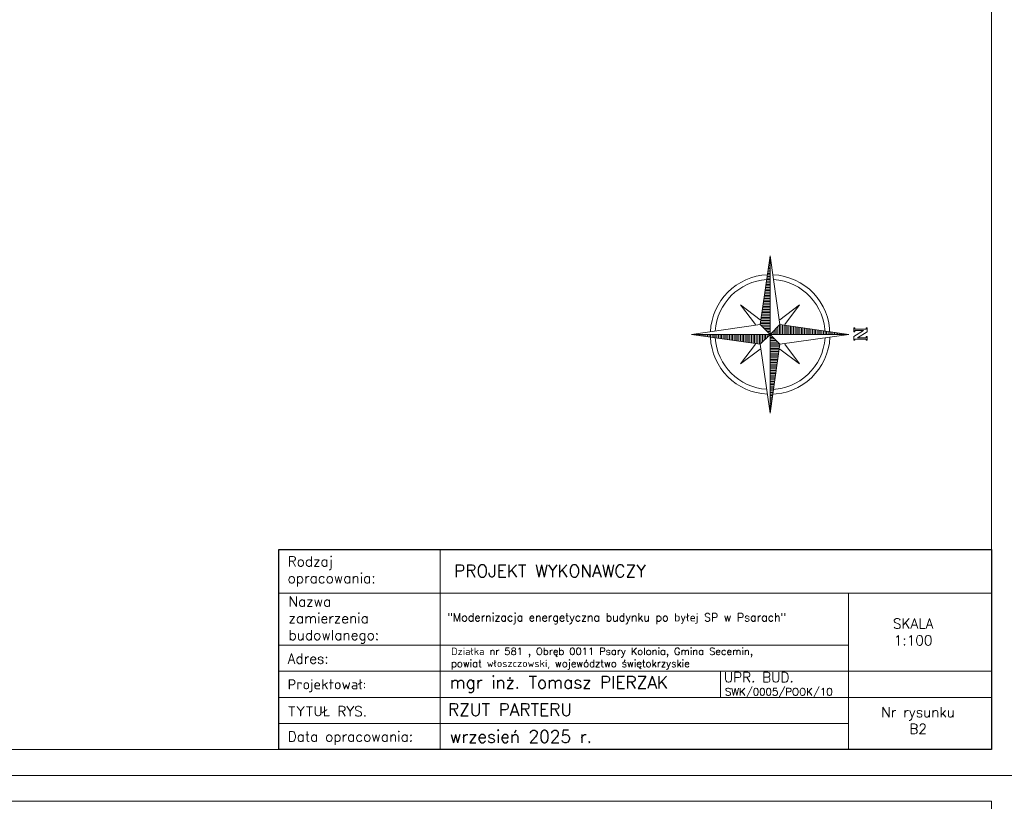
# Model space of a CAD drawing. Header units: millimetres. Extents: x 107252 to 132489, y 44218 to 60710.
# Tile 28 of 72: x 113366 to 115267, y 56048 to 57558. Entities that reach past the tile are written whole.
import ezdxf

# ---------------------------------------------------------------- set-up
doc = ezdxf.new("R2010")
doc.units = ezdxf.units.MM
doc.layers.add('cienka', color=3, linetype='Continuous', lineweight=18)
doc.layers.add('opisy', color=4, linetype='Continuous', lineweight=18)
doc.styles.add('KASIA', font='romans.shx', dxfattribs={"height": 20})

# ---------------------------------------------------------------- blocks, each defined once
blk = doc.blocks.new('*X712')
at = {"color": 0, "linetype": 'ByBlock'}
for p, q in [((-217.53, 160.4998), (-217.53, 160.5)), ((-217.52, 160.4984), (-217.52, 160.5)), ((-217.51, 160.497), (-217.51, 160.5)), ((-217.5, 160.4955), (-217.5, 160.5)), ((-217.49, 160.4941), (-217.49, 160.5)), ((-217.48, 160.4927), (-217.48, 160.5)), ((-217.47, 160.4913), (-217.47, 160.5)), ((-217.46, 160.4898), (-217.46, 160.5)), ((-217.45, 160.4884), (-217.45, 160.5)), ((-217.44, 160.487), (-217.44, 160.5)), ((-217.43, 160.4855), (-217.43, 160.5)), ((-217.42, 160.4841), (-217.42, 160.5)), ((-217.41, 160.4827), (-217.41, 160.5)), ((-217.4, 160.4812), (-217.4, 160.5)), ((-217.39, 160.4798), (-217.39, 160.5)), ((-217.38, 160.4784), (-217.38, 160.5)), ((-217.37, 160.477), (-217.37, 160.5)), ((-217.36, 160.4755), (-217.36, 160.5)), ((-217.35, 160.4741), (-217.35, 160.5)), ((-217.34, 160.4727), (-217.34, 160.5)), ((-217.33, 160.4712), (-217.33, 160.5)), ((-217.32, 160.4698), (-217.32, 160.5)), ((-217.31, 160.4684), (-217.31, 160.5)), ((-217.3, 160.467), (-217.3, 160.5)), ((-217.29, 160.4655), (-217.29, 160.5)), ((-217.28, 160.4641), (-217.28, 160.5)), ((-217.27, 160.4627), (-217.27, 160.5)), ((-217.26, 160.4613), (-217.26, 160.5)), ((-217.25, 160.4598), (-217.25, 160.5)), ((-217.24, 160.4584), (-217.24, 160.5)), ((-217.23, 160.457), (-217.23, 160.5)), ((-217.22, 160.4555), (-217.22, 160.5)), ((-217.21, 160.4541), (-217.21, 160.5)), ((-217.2, 160.4527), (-217.2, 160.5)), ((-217.19, 160.4512), (-217.19, 160.5)), ((-217.18, 160.4498), (-217.18, 160.5)), ((-217.17, 160.4484), (-217.17, 160.5)), ((-217.16, 160.447), (-217.16, 160.5)), ((-217.15, 160.4455), (-217.15, 160.5)), ((-217.14, 160.4441), (-217.14, 160.5)), ((-217.13, 160.4427), (-217.13, 160.5)), ((-217.12, 160.4412), (-217.12, 160.5)), ((-217.11, 160.4398), (-217.11, 160.5)), ((-217.1, 160.4384), (-217.1, 160.5)), ((-217.09, 160.4412), (-217.09, 160.5)), ((-217.08, 160.4512), (-217.08, 160.5)), ((-217.07, 160.4613), (-217.07, 160.5)), ((-217.06, 160.4712), (-217.06, 160.5)), ((-217.05, 160.4812), (-217.05, 160.5)), ((-217.04, 160.4913), (-217.04, 160.5))]:
    blk.add_line(p, q, dxfattribs=at)

msp = doc.modelspace()

# ---------------------------------------------------------------- linework, layer by layer
at = {"layer": 'cienka'}
for p, q in [((115241.976, 59018.443), (115241.976, 56148.443)), ((114718.955, 56300.19), (114718.955, 56249.842)), ((114929.976, 56249.209), (115241.976, 56249.209)), ((109401.976, 56148.443), (115241.976, 56148.443)), ((109351.976, 56098.443), (115291.976, 56098.443)), ((109351.976, 56098.443), (115291.976, 56098.443)), ((109401.976, 56048.443), (115241.976, 56048.443)), ((115241.976, 56048.443), (115241.976, 53178.443))]:
    msp.add_line(p, q, dxfattribs=at)
at = {"layer": 'opisy'}
for p, q in [((114795.832, 56969.324), (114814.816, 57102.214)), ((114814.816, 57102.214), (114833.801, 56969.324)), ((114814.816, 57102.214), (114814.816, 56950.339)), ((114786.34, 56969.324), (114757.863, 57007.293)), ((114757.863, 57007.293), (114795.832, 56978.816)), ((114833.801, 56978.816), (114871.769, 57007.293)), ((114871.769, 57007.293), (114843.293, 56969.324)), ((114662.941, 56950.339), (114795.832, 56969.324)), ((114795.832, 56969.324), (114814.816, 56950.339)), ((114814.816, 56950.339), (114833.801, 56969.324)), ((114833.801, 56969.324), (114966.691, 56950.339)), ((114814.816, 56950.339), (114662.941, 56950.339)), ((114795.832, 56931.355), (114662.941, 56950.339)), ((114795.832, 56931.355), (114814.816, 56950.339)), ((114814.816, 56950.339), (114833.801, 56931.355)), ((114966.691, 56950.339), (114814.816, 56950.339)), ((114814.816, 56950.339), (114814.816, 56798.464)), ((114966.691, 56950.339), (114833.801, 56931.355)), ((114757.863, 56893.386), (114786.34, 56931.355)), ((114814.816, 56798.464), (114795.832, 56931.355)), ((114833.801, 56931.355), (114814.816, 56798.464)), ((114843.293, 56931.355), (114871.769, 56893.386)), ((114795.832, 56921.863), (114757.863, 56893.386)), ((114871.769, 56893.386), (114833.801, 56921.863))]:
    msp.add_line(p, q, dxfattribs=at)
msp.add_lwpolyline([(114978.556, 56958.088), (114978.556, 56955.715), (114976.183, 56955.715), (114976.183, 56962.834), (114978.556, 56962.834), (114978.556, 56960.461), (114999.914, 56960.461), (114999.914, 56962.834), (115002.287, 56962.834), (115002.287, 56955.715), (114983.303, 56943.85), (114999.914, 56943.85), (114999.914, 56946.223), (115002.287, 56946.223), (115002.287, 56939.104), (114999.914, 56939.104), (114999.914, 56941.477), (114978.556, 56941.477), (114978.556, 56939.104), (114976.183, 56939.104), (114976.183, 56946.223), (114995.168, 56958.088), (114978.556, 56958.088)], dxfattribs=at)
at = {"layer": 'opisy', "linetype": 'Continuous', "lineweight": 0, "flags": 128}
for points in [[(113866.266, 56148.443), (113866.266, 56534.741), (114177.555, 56534.707), (114177.555, 56148.409)], [(114965.976, 56450.741), (115241.976, 56450.741), (115241.976, 56299.558), (114965.976, 56299.558)]]:
    msp.add_lwpolyline(points, close=True, dxfattribs=at)
for points in [[(113866.266, 56534.724), (115241.976, 56534.724), (115241.976, 56450.741), (113866.266, 56450.741)], [(114905.976, 56534.724), (115241.976, 56534.724)], [(113866.266, 56349.958), (114965.976, 56349.958), (114965.976, 56198.809), (113866.266, 56198.809)], [(113866.266, 56299.558), (114965.976, 56299.558), (114965.976, 56249.209), (113866.266, 56249.209)], [(114905.976, 56299.558), (115241.976, 56299.558)], [(113866.266, 56249.209), (114965.976, 56249.209), (114965.976, 56198.826), (113866.266, 56198.826)], [(113902.266, 56198.826), (114965.976, 56198.826), (114965.976, 56148.443), (113902.266, 56148.443)]]:
    msp.add_lwpolyline(points, dxfattribs=at)
at = {"layer": 'opisy', "lineweight": 25}
msp.add_lwpolyline([(113866.266, 56534.724), (115241.976, 56534.724), (115241.976, 56148.443), (113866.266, 56148.443)], close=True, dxfattribs=at)
at = {"layer": 'opisy'}
for radius, start, end in [(115.477, 92.589117, 177.410883), (115.477, 0, 87.410883), (106.126, 93.546405, 176.453595), (106.126, 0, 86.453595), (115.477, 182.589117, 267.410883), (106.126, 183.546405, 266.453595), (115.477, 270, 357.410883), (106.126, 270, 356.453595)]:
    msp.add_arc((114814.816, 56950.339), radius, start, end, dxfattribs=at)

# ---------------------------------------------------------------- block references
at = {"layer": 'opisy', "xscale": 303.75, "yscale": 303.75, "zscale": 303.75}
for p, rotation in [((66062.941, -8972.903), 270), ((48891.574, 105702.214), 180), ((163566.691, 122873.582), 89.99999999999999)]:
    msp.add_blockref('*X712', p, dxfattribs=dict(at, rotation=rotation))
msp.add_blockref('*X712', (180738.058, 8198.464), dxfattribs=at)

# ---------------------------------------------------------------- texts
at = {"layer": 'opisy', "linetype": 'Continuous', "lineweight": 0, "attachment_point": 4, "style": 'KASIA'}
for s, insert, char_height, width in [('\\A1;{\\H0.80952x;Rodzaj opracowania:}', (113883.092, 56492.455), 24, 141.54434), ('\\A1;\\pxql;PROJEKT WYKONAWCZY', (114204.443, 56493.535), 24, 946.31605), ('\\A1;\\pxql;{\\H0.80952x;Nazwa \\Pzamierzenia\\Pbudowlanego:}', (113884.91, 56398.757), 24, 141.54434), ('\\A1;\\pxsm1.5;"Modernizacja energetyczna budynku po byłej SP w Psarach"', (114191.553, 56401.257), 15.6, 766.2055), ('\\A1;\\pxqc;{\\H0.80952x;SKALA\\P1:100}', (114716.98, 56375.54), 24, 747.85817), ('\\A1;Działka nr 581 , Obręb 0011 Psary Kolonia, Gmina Secemin,\\Ppowiat włoszczowski, województwo świętokrzyskie', (114198.662, 56324.121), 14, 756.99257), ('\\A1;\\pxql;{\\H0.80952x;Adres:}', (113883.092, 56324.062), 24, 141.54434), ('\\A1;\\pxql;{\\H0.80952x;Projektował:}', (113883.092, 56271.583), 24, 747.85817), ('\\A1;mgr inż. Tomasz PIERZAK', (114195.934, 56274.275), 24, 747.85817), ('\\A1;UPR. BUD.', (114725.465, 56288.025), 19.2, 598.28653), ('\\A1;SWK/0005/POOK/10', (114727.471, 56257.733), 14.4, 448.7149), ('\\A1;\\pxql;{\\H0.80952x;TYTUŁ RYS.}', (113883.092, 56222.379), 24, 747.85817), ('\\A1;RZUT PARTERU', (114192.658, 56225.609), 24, 747.85817), ('\\A1;\\pxqc;{\\H0.80952x;Nr rysunku\\PB2}', (114726.607, 56204.524), 24, 747.85817), ('\\A1;wrzesień 2025 r.', (114195.934, 56173.665), 24, 747.85817), ('\\A1;\\pxql;{\\H0.80952x;Data opracowania:}', (113883.092, 56170.341), 24, 747.85817)]:
    msp.add_mtext(s, dxfattribs=dict(at, insert=insert, char_height=char_height, width=width))

doc.saveas('drawing.dxf')
